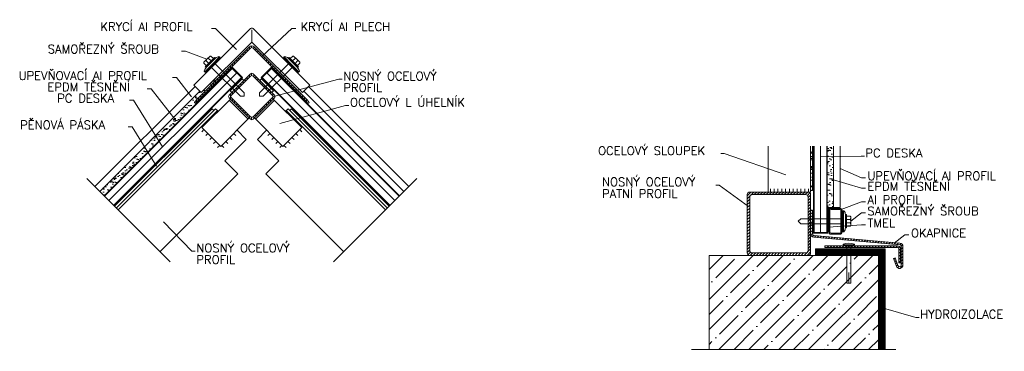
# Model space of a CAD drawing. Header units: millimetres. Extents: x -485339 to 350584, y -1189934 to 0.
# Tile 18 of 178: x -155662 to -155080, y -1115259 to -1115063. Entities that reach past the tile are written whole.
import ezdxf

# ---------------------------------------------------------------- set-up
doc = ezdxf.new("R2010")
doc.units = ezdxf.units.MM
doc.header["$LTSCALE"] = 10
doc.linetypes.add('ACAD_ISO03W100', pattern=[30, 12, -18])
for name, color, linetype, lineweight in [('N_popis', 10, 'Continuous', 18), ('N_čáry_plné', 10, 'Continuous', 18), ('St_popis', 250, 'Continuous', 18), ('St_čáry_plné', 250, 'Continuous', 18)]:
    doc.layers.add(name, color=color, linetype=linetype, lineweight=lineweight)
doc.styles.get("Standard").update_dxf_attribs({"font": 'simplex.shx', "width": 0.8})
pattern_1 = [(45, (-156474.7263, -1113567.0489), (-0.8838835, 0.8838835), [])]

msp = doc.modelspace()

# ---------------------------------------------------------------- hatches: boundary and pattern name
at = {"layer": 'N_čáry_plné'}
h = msp.add_hatch(dxfattribs=at)
h.set_pattern_fill('ANSI31', color=256, scale=10, angle=45, style=0)
h.set_pattern_definition([(90, (-156633.4362, -1114009.2269), (-1.25, 2e-16), [])])
h.paths.add_polyline_path([(-155523.81, -1115094.78, 0.414214), (-155525.22, -1115094.78), (-155537.95, -1115107.51, 0.414214), (-155537.95, -1115108.92), (-155525.22, -1115121.65, 0.414214), (-155523.81, -1115121.65), (-155511.08, -1115108.92, 0.414214), (-155511.08, -1115107.51)])
h.paths.add_polyline_path([(-155512.5, -1115107.51, -0.414214), (-155512.5, -1115108.92), (-155523.81, -1115120.24, -0.414214), (-155525.22, -1115120.24), (-155536.54, -1115108.92, -0.414214), (-155536.54, -1115107.51), (-155525.22, -1115096.2, -0.414214), (-155523.81, -1115096.2)], flags=16)
h.paths.add_polyline_path([(-155492.59, -1115110.84), (-155491.53, -1115112.36), (-155490.71, -1115111.79), (-155491.82, -1115110.2), (-155523.1, -1115078.92, 0.414214), (-155525.93, -1115078.92), (-155557.21, -1115110.2), (-155558.32, -1115111.79), (-155557.51, -1115112.36), (-155556.44, -1115110.84), (-155525.22, -1115079.63, -0.414214), (-155523.81, -1115079.63)])
h = msp.add_hatch(dxfattribs=at)
h.set_pattern_fill('AR-SAND', color=256, scale=2, angle=30, style=0)
h.set_pattern_definition([(67.5, (-155642.7293, -1112241.267), (-2.0359315, 3.2743633), [0, -3.04, 0, -3.4, 0, -3.25]), (37.5, (-155642.7293, -1112241.267), (0.243197, 6.657877), [0, -1.64, 0, -2.74, 0, -1.05]), (357.5, (-155644.8597, -1112242.497), (5.388193, 3.1239436), [0, -1, 0, -3.6, 0, -4.7]), (347.5, (-155644.86, -1112242.497), (4.329088, 4.526305), [0, -0.5, 0, -2.36, 0, -2.7])])
h.paths.add_polyline_path([(-155542.11, -1115097.22), (-155542.47, -1115096.87), (-155556.44, -1115110.84), (-155557.51, -1115112.36), (-155558.32, -1115111.79), (-155557.21, -1115110.2), (-155543.17, -1115096.16), (-155543.88, -1115095.45), (-155554.36, -1115105.93), (-155555.15, -1115105.14), (-155581.39, -1115131.38), (-155579.44, -1115134.55)])
h.paths.add_polyline_path([(-155579.44, -1115134.55), (-155581.39, -1115131.38), (-155587.98, -1115137.96), (-155586.02, -1115141.13)])
h.paths.add_polyline_path([(-155586.02, -1115141.13), (-155587.98, -1115137.96), (-155614.32, -1115164.31), (-155611.76, -1115166.87)])
h = msp.add_hatch(dxfattribs=at)
h.set_pattern_fill('AR-SAND', color=256, scale=1.5, angle=10, style=0)
h.set_pattern_definition([(47.5, (-156474.7263, -1113567.049), (-0.5949387, 2.8299185), [0, -2.28, 0, -2.55, 0, -2.4375]), (17.5, (-156474.7263, -1113567.049), (1.879244, 4.629885), [0, -1.23, 0, -2.055, 0, -0.7875]), (337.5, (-156476.5433, -1113567.3693), (4.5987725, 0.8195072), [0, -0.75, 0, -2.7, 0, -3.525]), (327.5, (-156476.5433, -1113567.3693), (4.212075, 2.079525), [0, -0.375, 0, -1.77, 0, -2.025])])
h.paths.add_polyline_path([(-155193.46, -1115137.61), (-155194.46, -1115137.6), (-155194.46, -1115163.72), (-155193.46, -1115163.72)])
h = msp.add_hatch(dxfattribs=at)
h.set_pattern_fill('AR-SAND', color=256, scale=2, angle=30, style=0)
h.set_pattern_definition([(67.5, (-155525.445, -1112580.9423), (-2.0359315, 3.2743633), [0, -3.04, 0, -3.4, 0, -3.25]), (37.5, (-155525.445, -1112580.9423), (0.243197, 6.657877), [0, -1.64, 0, -2.74, 0, -1.05]), (357.5, (-155527.5756, -1112582.1723), (5.388193, 3.1239436), [0, -1, 0, -3.6, 0, -4.7]), (347.5, (-155527.5756, -1112582.1723), (4.329088, 4.526305), [0, -0.5, 0, -2.36, 0, -2.7])])
h.paths.add_polyline_path([(-155181.05, -1115137.6), (-155184.68, -1115137.6), (-155184.68, -1115143.84), (-155181.05, -1115143.78)])
h.paths.add_polyline_path([(-155181.05, -1115143.78), (-155184.68, -1115143.84), (-155184.68, -1115173.13), (-155183.86, -1115173.84), (-155181.05, -1115173.84)])
h = msp.add_hatch(dxfattribs=at)
h.set_pattern_fill('ANSI31', color=256, scale=10, style=0)
h.set_pattern_definition([(45, (-156475.2263, -1113564.7237), (-0.8838835, 0.8838835), [])])
h.paths.add_polyline_path([(-155192.55, -1115190.41, -0.388879), (-155193.46, -1115189.41), (-155193.46, -1115175.4), (-155194.46, -1115175.4), (-155194.46, -1115189.41, 0.388879), (-155192.64, -1115191.4), (-155181.55, -1115192.37), (-155181.55, -1115191.37)])
h.paths.add_polyline_path([(-155177.52, -1115191.72), (-155181.55, -1115191.37), (-155181.55, -1115192.37), (-155177.52, -1115192.73)])
h.paths.add_polyline_path([(-155177.52, -1115191.72), (-155177.52, -1115192.73), (-155141.88, -1115195.84, -0.388879), (-155140.96, -1115196.84), (-155140.96, -1115207.85, -0.8391), (-155142.9, -1115208.19), (-155144.58, -1115203.59), (-155145.52, -1115203.93), (-155143.84, -1115208.53, 0.8391), (-155139.96, -1115207.85), (-155139.96, -1115196.84, 0.388879), (-155141.79, -1115194.85)])
h = msp.add_hatch(dxfattribs=at)
h.set_pattern_fill('GRAVEL', color=256, scale=2.5, angle=10, style=0)
h.set_pattern_definition([(238.0128, (-156473.3878, -1113564.27431), (-15.789066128, -25.631140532), [0.33634, -33.29772]), (194.9697, (-156473.56597, -1113564.55958), (29.110118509, 7.6714437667), [0.57717, -57.1398125]), (142.5104, (-156474.12356, -1113564.70867), (29.395499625, -22.741034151), [0.40697, -40.29008]), (277.2737, (-156474.97521, -1113565.49348), (-6.220399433, 49.674507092), [0.525595, -52.033895]), (302.8337, (-156474.90867, -1113566.01485), (-17.519565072, 27.373617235), [0.5153875, -51.0234325]), (7.2737, (-156474.62922, -1113566.4479), (-49.674507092, -6.220399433), [0.525595, -52.033895]), (47.6942, (-156474.10786, -1113566.38136), (-27.6650697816, -30.2637391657), [0.6950725, -68.8121225]), (82.2553, (-156473.64002, -1113565.86731), (7.68351404, 57.2032649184), [0.65622, -64.9658025]), (131.4296, (-156473.55158, -1113565.21707), (-25.3397389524, 28.533272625), [0.527375, -52.2101825]), (185.2364, (-156473.90055, -1113564.82166), (27.516332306, 2.31332676), [0.60208, -29.5019075]), (232.3974, (-156474.500115, -1113564.87661), (-24.7689292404, -32.291642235), [0.77862, -77.0834375]), (148.8141, (-156472.53347, -1113565.08832), (-19.838864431, 11.733265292), [0.2657525, -26.30961]), (181.4692, (-156472.76082, -1113564.95071), (32.874492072, 0.71950679), [0.5055925, -50.0537775]), (235, (-156473.2663, -1113564.9637), (0.4341206, -2.4620201), [0.3535525, -3.18198]), (213.1986, (-156473.4907, -1113564.69862), (11.441854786, 7.09464413), [0.190395, -18.8490375]), (301.8014, (-156473.65, -1113564.80287), (-3.76438061, 6.95193841), [0.2692575, -13.193655]), (40.9638, (-156473.5081, -1113565.0317), (6.51781131, 6.22640535), [0.4373225, -14.1400575]), (171.5651, (-156473.1779, -1113564.745), (5.3581596, -1.59377437), [0.3162275, -7.5894675]), (26.3895, (-156475.07798, -1113565.05466), (23.31784107, 11.727245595), [0.443, -43.8571125]), (80.3462, (-156474.68114, -1113564.85776), (-5.072740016, -28.818698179), [0.3716525, -36.79352]), (303.1986, (-156473.2647, -1113564.2526), (-7.09464413, 11.441854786), [0.3807875, -18.658645]), (353.6105, (-156473.0562, -1113564.57124), (-25.922557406, 3.044834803), [0.443, -43.8571125]), (349.444, (-156474.80882, -1113566.5811), (-13.178340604, 2.753425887), [0.4272, -20.93281]), (304.7751, (-156474.38885, -1113566.65938), (-17.085404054, 24.911622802), [0.357945, -35.4366075]), (76.8014, (-156472.80596, -1113566.71028), (2.753439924, 13.178337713), [0.3807875, -18.658645]), (27.354, (-156472.71902, -1113566.33955), (-30.269777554, -15.491630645), [0.4190775, -41.48856]), (79.444, (-156474.01235, -1113566.923), (-2.753425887, -13.178340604), [0.2136, -21.14641]), (111.3099, (-156472.9537, -1113566.73633), (-4.19849566, 9.41395997), [0.127475, -12.6200725]), (175.9638, (-156473, -1113566.6176), (7.8201791, -1.15965303), [0.5153875, -9.792375]), (196.009, (-156473.51412, -1113566.5813), (24.186073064, 6.803222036), [0.477625, -47.2848075]), (313.6901, (-156473.46904, -1113565.2533), (-3.33026336, 4.48991665), [0.360555, -8.6533225]), (3.1572, (-156473.21999, -1113565.514), (42.722572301, 2.4559888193), [0.629485, -62.3189075]), (70.9454, (-156472.59146, -1113565.47933), (-6.80923432, -18.970618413), [0.25739, -25.481685]), (100, (-156472.5074, -1113565.236), (-2.8961398, 2.027899), [0.15, -2.35]), (130.2564, (-156473.57638, -1113566.51612), (12.886909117, -15.497662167), [0.34731, -34.3838]), (58.0128, (-156473.80082, -1113566.25106), (15.789066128, 25.631140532), [0.67268, -32.96138]), (10, (-156473.4445, -1113565.6805), (2.027899, 2.8961398), [0.65, -1.85]), (335.3048, (-156472.80436, -1113565.56764), (-27.659026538, 12.892954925), [0.395285, -39.133185]), (264.0546, (-156472.44522, -1113565.7328), (-0.72553728, -10.28219824), [0.364005, -17.83627]), (217.646, (-156472.48293, -1113566.09484), (-42.437150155, -32.868499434), [0.5926625, -58.673685]), (185.4261, (-156472.9522, -1113566.45683), (-32.4403715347, -3.1815594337), [0.6269975, -62.072685])])
h.paths.add_polyline_path([(-155192.68, -1115176.8), (-155193.46, -1115176.8), (-155193.46, -1115186.8), (-155192.68, -1115186.8)])
h = msp.add_hatch(dxfattribs=at)
h.set_pattern_fill('ANSI37', color=256, scale=2.5, angle=10, style=0)
h.set_pattern_definition([(55, (-156474.72634, -1113567.0489), (-0.255985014, 0.179242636), []), (145, (-156474.72634, -1113567.0489), (-0.179242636, -0.255985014), [])])
h.paths.add_polyline_path([(-155183.58, -1115175.01, -0.414214), (-155183.08, -1115174.51), (-155184.68, -1115173.13), (-155184.68, -1115179.59), (-155184.35, -1115179.59), (-155184.35, -1115180.47), (-155183.58, -1115180.47)])
h.paths.add_polyline_path([(-155183.58, -1115180.47), (-155184.35, -1115180.47), (-155184.35, -1115183.47), (-155183.58, -1115183.47)])
h.paths.add_polyline_path([(-155183.58, -1115183.47), (-155184.35, -1115183.47), (-155184.35, -1115187.92), (-155183.58, -1115187.92)])
h = msp.add_hatch(dxfattribs=at)
h.set_pattern_fill('ANSI31', color=256, scale=10, style=0)
h.set_pattern_definition(pattern_1)
h.paths.add_polyline_path([(-155176.08, -1115189.01), (-155176.08, -1115175.01, 0.414214), (-155176.58, -1115174.51), (-155183.08, -1115174.51, 0.414214), (-155183.58, -1115175.01), (-155183.58, -1115180.47), (-155183.08, -1115180.47), (-155183.08, -1115175.51, -0.414214), (-155182.58, -1115175.01), (-155177.08, -1115175.01, -0.414214), (-155176.58, -1115175.51), (-155176.58, -1115188.51, -0.414214), (-155177.08, -1115189.01), (-155182.58, -1115189.01, -0.414214), (-155183.08, -1115188.51), (-155183.08, -1115183.47), (-155183.58, -1115183.47), (-155183.58, -1115189.01, 0.414214), (-155183.08, -1115189.51), (-155176.58, -1115189.51, 0.414214)])
h = msp.add_hatch(dxfattribs=at)
h.set_pattern_fill('ANSI31', color=256, scale=10, style=0)
h.set_pattern_definition(pattern_1)
h.paths.add_polyline_path([(-155143.17, -1115196.45), (-155170.66, -1115196.45), (-155170.66, -1115197.45), (-155143.17, -1115197.45, -0.414214), (-155142.42, -1115198.2), (-155142.42, -1115206.57), (-155141.42, -1115206.57), (-155141.42, -1115198.2, 0.414214)])
h.paths.add_polyline_path([(-155170.66, -1115196.45), (-155173.16, -1115196.45), (-155173.16, -1115197.45), (-155170.66, -1115197.45)])
h.paths.add_polyline_path([(-155173.16, -1115196.45), (-155177.02, -1115196.45), (-155177.02, -1115197.45), (-155173.16, -1115197.45)])
h.paths.add_polyline_path([(-155177.02, -1115196.45), (-155181.05, -1115196.45), (-155181.05, -1115197.45), (-155177.02, -1115197.45)])
h.paths.add_polyline_path([(-155181.05, -1115196.45), (-155186.02, -1115196.45), (-155186.02, -1115197.45), (-155181.05, -1115197.45)])
at = {"layer": 'St_čáry_plné'}
h = msp.add_hatch(dxfattribs=at)
h.set_pattern_fill('ANSI31', color=256, scale=10, style=0)
h.set_pattern_definition(pattern_1)
h.paths.add_polyline_path([(-155194.46, -1115200.7), (-155194.46, -1115166.2, 0.397148), (-155195.88, -1115164.71), (-155195.96, -1115164.7), (-155230.46, -1115164.7, 0.414214), (-155231.96, -1115166.2), (-155231.96, -1115200.7, 0.414214), (-155230.46, -1115202.2), (-155195.96, -1115202.2, 0.414214)])
h.paths.add_polyline_path([(-155228.96, -1115200.7, -0.414214), (-155230.46, -1115199.2), (-155230.46, -1115167.7, -0.414214), (-155228.96, -1115166.2), (-155197.46, -1115166.2, -0.414214), (-155195.96, -1115167.7), (-155195.96, -1115199.2, -0.414214), (-155197.46, -1115200.7)], flags=16)
h = msp.add_hatch(dxfattribs=at)
h.set_pattern_fill('ANSI35', color=256, scale=50, style=0)
h.set_pattern_definition([(45, (-156474.726, -1113567.049), (-8.838835, 8.838835), []), (45, (-156465.888, -1113567.049), (-8.838835, 8.838835), [15.625, -3.125, 0, -3.125])])
h.paths.add_polyline_path([(-155254.46, -1115202.2), (-155254.46, -1115257.84), (-155154.46, -1115257.84), (-155154.46, -1115202.2)])

# ---------------------------------------------------------------- linework, layer by layer
at = {"layer": 'N_popis'}
for p, q in [((-155548.37, -1115068.05), (-155546, -1115068.05)), ((-155546, -1115068.05), (-155533.52, -1115080.41)), ((-155500.92, -1115068.05), (-155518.44, -1115084.29)), ((-155498.55, -1115068.05), (-155500.92, -1115068.05)), ((-155566.08, -1115081.34), (-155563.71, -1115081.34)), ((-155563.71, -1115081.34), (-155551.05, -1115086.16)), ((-155571.31, -1115097.01), (-155568.93, -1115097.01)), ((-155568.93, -1115097.01), (-155560.25, -1115108.34)), ((-155586.27, -1115103.69), (-155583.9, -1115103.69)), ((-155583.9, -1115103.69), (-155569.23, -1115122.68)), ((-155596.7, -1115110.36), (-155594.33, -1115110.36)), ((-155594.33, -1115110.36), (-155577.28, -1115138.05)), ((-155597.65, -1115126.11), (-155595.27, -1115126.11)), ((-155595.27, -1115126.11), (-155580.89, -1115149.46)), ((-155188.66, -1115143.9), (-155164.7, -1115143.5)), ((-155164.7, -1115143.5), (-155162.73, -1115143.5)), ((-155164.43, -1115156.24), (-155177.02, -1115150.81)), ((-155164.43, -1115162.48), (-155182.92, -1115156.93)), ((-155162.05, -1115156.24), (-155164.43, -1115156.24)), ((-155162.05, -1115162.48), (-155164.43, -1115162.48)), ((-155164.43, -1115170.39), (-155176.43, -1115174.96)), ((-155162.05, -1115170.39), (-155164.43, -1115170.39)), ((-155164.43, -1115177.08), (-155170.77, -1115181.93)), ((-155162.05, -1115177.08), (-155164.43, -1115177.08)), ((-155164.43, -1115184.17), (-155183.92, -1115185.42)), ((-155162.05, -1115184.17), (-155164.43, -1115184.17)), ((-155138.75, -1115190.06), (-155145.09, -1115194.91)), ((-155136.37, -1115190.06), (-155138.75, -1115190.06)), ((-155152.8, -1115233.03), (-155132.36, -1115238.77)), ((-155132.36, -1115238.77), (-155130.39, -1115238.77))]:
    msp.add_line(p, q, dxfattribs=at)
at = {"layer": 'N_čáry_plné'}
for p, q in [((-155525.22, -1115068.09), (-155558.71, -1115101.58)), ((-155524.52, -1115076.09), (-155524.52, -1115068.8)), ((-155523.81, -1115068.09), (-155490.32, -1115101.58)), ((-155525.93, -1115078.92), (-155557.21, -1115110.2)), ((-155524.52, -1115076.09), (-155554.36, -1115105.93)), ((-155524.52, -1115076.09), (-155494.67, -1115105.93)), ((-155523.1, -1115078.92), (-155491.82, -1115110.2)), ((-155525.22, -1115079.63), (-155556.44, -1115110.84)), ((-155549.22, -1115084.33), (-155551.05, -1115086.16)), ((-155550.04, -1115085.68), (-155549.99, -1115085.11)), ((-155546.49, -1115085.17), (-155549.27, -1115087.95)), ((-155549.22, -1115084.33), (-155548.65, -1115084.33)), ((-155547.15, -1115085.83), (-155548.65, -1115084.33)), ((-155543.6, -1115084.86), (-155547.98, -1115089.24)), ((-155546.03, -1115085.63), (-155546.49, -1115085.17)), ((-155543.6, -1115084.86), (-155543.92, -1115084.54)), ((-155543.25, -1115085.21), (-155543.6, -1115084.86)), ((-155523.81, -1115079.63), (-155492.59, -1115110.84)), ((-155505.78, -1115085.21), (-155505.44, -1115084.86)), ((-155505.44, -1115084.86), (-155505.12, -1115084.54)), ((-155505.44, -1115084.86), (-155501.06, -1115089.24)), ((-155503, -1115085.63), (-155502.54, -1115085.17)), ((-155502.54, -1115085.17), (-155499.77, -1115087.95)), ((-155501.88, -1115085.83), (-155500.38, -1115084.33)), ((-155499.82, -1115084.33), (-155500.38, -1115084.33)), ((-155499.82, -1115084.33), (-155497.98, -1115086.16)), ((-155498.99, -1115085.68), (-155499.04, -1115085.11)), ((-155552.88, -1115088), (-155551.05, -1115086.16)), ((-155552.88, -1115088), (-155552.88, -1115088.56)), ((-155551.38, -1115090.06), (-155552.88, -1115088.56)), ((-155552.36, -1115093.62), (-155547.98, -1115089.24)), ((-155551.53, -1115087.18), (-155552.11, -1115087.22)), ((-155552.04, -1115090.72), (-155549.27, -1115087.95)), ((-155551.58, -1115091.18), (-155552.04, -1115090.72)), ((-155547.63, -1115089.59), (-155552.01, -1115093.97)), ((-155551.58, -1115091.18), (-155548.81, -1115088.41)), ((-155551.53, -1115087.18), (-155551.39, -1115086.51)), ((-155550.01, -1115088.7), (-155551.53, -1115087.18)), ((-155548.81, -1115088.41), (-155551.13, -1115090.73)), ((-155550.04, -1115085.68), (-155550.71, -1115085.82)), ((-155548.52, -1115087.2), (-155550.04, -1115085.68)), ((-155548.81, -1115088.41), (-155546.03, -1115085.63)), ((-155547.63, -1115089.59), (-155543.25, -1115085.21)), ((-155541.25, -1115096.01), (-155536.11, -1115090.91)), ((-155536.11, -1115090.91), (-155529.98, -1115097.06)), ((-155512.92, -1115090.91), (-155519.06, -1115097.06)), ((-155507.79, -1115096.01), (-155512.92, -1115090.91)), ((-155501.41, -1115089.59), (-155505.78, -1115085.21)), ((-155500.23, -1115088.41), (-155503, -1115085.63)), ((-155501.41, -1115089.59), (-155497.03, -1115093.97)), ((-155496.68, -1115093.62), (-155501.06, -1115089.24)), ((-155500.51, -1115087.2), (-155498.99, -1115085.68)), ((-155497.45, -1115091.18), (-155500.23, -1115088.41)), ((-155500.23, -1115088.41), (-155497.9, -1115090.73)), ((-155496.99, -1115090.72), (-155499.77, -1115087.95)), ((-155499.02, -1115088.7), (-155497.5, -1115087.18)), ((-155498.99, -1115085.68), (-155498.33, -1115085.82)), ((-155496.15, -1115088), (-155497.98, -1115086.16)), ((-155497.65, -1115090.06), (-155496.15, -1115088.56)), ((-155497.5, -1115087.18), (-155497.64, -1115086.51)), ((-155497.5, -1115087.18), (-155496.93, -1115087.22)), ((-155497.45, -1115091.18), (-155496.99, -1115090.72)), ((-155496.15, -1115088), (-155496.15, -1115088.56)), ((-155536.29, -1115091.4), (-155611.76, -1115166.87)), ((-155536.12, -1115091.58), (-155611.58, -1115167.05)), ((-155533.47, -1115094.23), (-155608.93, -1115169.7)), ((-155552.36, -1115093.62), (-155552.68, -1115093.3)), ((-155552.01, -1115093.97), (-155552.36, -1115093.62)), ((-155536.29, -1115091.4), (-155530.46, -1115097.24)), ((-155512.74, -1115091.4), (-155518.57, -1115097.24)), ((-155515.57, -1115094.23), (-155440.1, -1115169.7)), ((-155512.91, -1115091.58), (-155437.45, -1115167.05)), ((-155512.74, -1115091.4), (-155437.27, -1115166.87)), ((-155497.03, -1115093.97), (-155496.68, -1115093.62)), ((-155496.68, -1115093.62), (-155496.36, -1115093.3)), ((-155558, -1115102.29), (-155617.17, -1115161.46)), ((-155530.64, -1115097.06), (-155606.1, -1115172.53)), ((-155530.46, -1115097.24), (-155605.93, -1115172.7)), ((-155558.71, -1115101.58), (-155554.36, -1115105.93)), ((-155530.3, -1115097.73), (-155537.37, -1115104.8)), ((-155529.98, -1115097.06), (-155534.68, -1115101.81)), ((-155530.3, -1115097.73), (-155529.23, -1115098.79)), ((-155518.74, -1115097.73), (-155519.8, -1115098.79)), ((-155519.06, -1115097.06), (-155514.35, -1115101.81)), ((-155518.74, -1115097.73), (-155511.67, -1115104.8)), ((-155518.57, -1115097.24), (-155443.1, -1115172.7)), ((-155518.39, -1115097.06), (-155442.93, -1115172.53)), ((-155490.32, -1115101.58), (-155494.67, -1115105.93)), ((-155491.03, -1115102.29), (-155431.86, -1115161.46)), ((-155555.15, -1115105.14), (-155614.32, -1115164.31)), ((-155537.37, -1115104.8), (-155536.31, -1115105.86)), ((-155511.67, -1115104.8), (-155512.73, -1115105.86)), ((-155493.88, -1115105.14), (-155434.71, -1115164.31)), ((-155557.21, -1115110.2), (-155558.32, -1115111.79)), ((-155557.51, -1115112.36), (-155558.32, -1115111.79)), ((-155556.44, -1115110.84), (-155557.51, -1115112.36)), ((-155492.59, -1115110.84), (-155491.53, -1115112.36)), ((-155491.82, -1115110.2), (-155490.71, -1115111.79)), ((-155491.53, -1115112.36), (-155490.71, -1115111.79)), ((-155605.6, -1115173.04), (-155548.01, -1115115.45)), ((-155604.54, -1115174.1), (-155545.89, -1115115.45)), ((-155603.48, -1115175.16), (-155544.83, -1115116.51)), ((-155548.01, -1115115.45), (-155546.95, -1115116.51)), ((-155545.89, -1115115.45), (-155544.38, -1115116.96)), ((-155503.14, -1115115.45), (-155504.65, -1115116.96)), ((-155445.56, -1115175.16), (-155504.2, -1115116.51)), ((-155444.5, -1115174.1), (-155503.14, -1115115.45)), ((-155501.02, -1115115.45), (-155502.08, -1115116.51)), ((-155443.43, -1115173.04), (-155501.02, -1115115.45)), ((-155193.46, -1115137.61), (-155193.46, -1115163.72)), ((-155192.68, -1115137.6), (-155192.68, -1115188.57)), ((-155192.46, -1115137.6), (-155192.46, -1115188.57)), ((-155188.68, -1115137.6), (-155188.68, -1115188.57)), ((-155184.89, -1115137.6), (-155184.89, -1115188.57)), ((-155184.68, -1115137.6), (-155184.68, -1115188.57)), ((-155181.05, -1115173.84), (-155181.05, -1115137.6)), ((-155177.02, -1115173.84), (-155177.02, -1115137.6)), ((-155193.46, -1115163.72), (-155194.46, -1115163.72)), ((-155194.46, -1115175.4), (-155194.46, -1115189.41)), ((-155194.46, -1115175.4), (-155193.46, -1115175.4)), ((-155193.46, -1115175.4), (-155193.46, -1115189.41)), ((-155193.46, -1115176.8), (-155192.68, -1115176.8)), ((-155183.08, -1115174.51), (-155184.68, -1115173.13)), ((-155177.02, -1115173.84), (-155183.86, -1115173.84)), ((-155183.58, -1115175.01), (-155183.58, -1115189.01)), ((-155176.58, -1115174.51), (-155183.08, -1115174.51)), ((-155183.08, -1115175.51), (-155183.08, -1115188.51)), ((-155177.08, -1115175.01), (-155182.58, -1115175.01)), ((-155176.58, -1115188.51), (-155176.58, -1115175.51)), ((-155176.08, -1115189.01), (-155176.08, -1115175.01)), ((-155175.61, -1115181.93), (-155175.61, -1115175.74)), ((-155175.61, -1115175.74), (-155175.12, -1115175.74)), ((-155175.12, -1115175.74), (-155175.12, -1115181.93)), ((-155175.12, -1115175.74), (-155174.67, -1115175.74)), ((-155173.95, -1115178), (-155173.3, -1115178)), ((-155173.95, -1115178), (-155173.95, -1115181.93)), ((-155173.3, -1115178), (-155173.3, -1115181.93)), ((-155184.35, -1115179.59), (-155184.68, -1115179.59)), ((-155184.35, -1115179.59), (-155184.35, -1115189.1)), ((-155175.61, -1115181.93), (-155175.61, -1115188.12)), ((-155175.12, -1115188.12), (-155175.12, -1115181.93)), ((-155173.95, -1115181.93), (-155173.95, -1115178.64)), ((-155173.95, -1115181.93), (-155173.95, -1115185.86)), ((-155173.3, -1115178.94), (-155171.17, -1115178.94)), ((-155173.3, -1115180.87), (-155171.15, -1115180.87)), ((-155173.3, -1115185.86), (-155173.3, -1115181.93)), ((-155173.3, -1115182.99), (-155171.15, -1115182.99)), ((-155170.77, -1115179.34), (-155171.17, -1115178.94)), ((-155171.15, -1115180.87), (-155170.77, -1115180.43)), ((-155171.15, -1115180.87), (-155170.77, -1115181.44)), ((-155171.15, -1115182.99), (-155170.77, -1115182.41)), ((-155171.15, -1115182.99), (-155170.77, -1115183.43)), ((-155170.77, -1115179.34), (-155170.77, -1115181.93)), ((-155170.77, -1115184.52), (-155170.77, -1115181.93)), ((-155192.68, -1115186.8), (-155193.46, -1115186.8)), ((-155192.96, -1115189.1), (-155192.96, -1115186.96)), ((-155184.35, -1115189.1), (-155192.96, -1115189.1)), ((-155192.68, -1115188.57), (-155184.68, -1115188.57)), ((-155183.58, -1115187.92), (-155184.35, -1115187.92)), ((-155183.08, -1115189.51), (-155176.58, -1115189.51)), ((-155182.58, -1115189.01), (-155177.08, -1115189.01)), ((-155175.61, -1115188.12), (-155175.12, -1115188.12)), ((-155175.12, -1115188.12), (-155174.67, -1115188.12)), ((-155173.95, -1115185.86), (-155173.3, -1115185.86)), ((-155173.3, -1115184.92), (-155171.17, -1115184.92)), ((-155170.77, -1115184.52), (-155171.17, -1115184.92)), ((-155192.64, -1115191.4), (-155141.88, -1115195.84)), ((-155192.55, -1115190.41), (-155141.79, -1115194.85)), ((-155175.29, -1115195.55), (-155175.29, -1115195.92)), ((-155191.66, -1115198.2), (-155150.46, -1115198.2)), ((-155186.02, -1115196.45), (-155143.17, -1115196.45)), ((-155186.02, -1115196.45), (-155186.02, -1115197.45)), ((-155186.02, -1115197.45), (-155143.17, -1115197.45)), ((-155168.53, -1115195.92), (-155175.29, -1115195.92)), ((-155152.46, -1115257.84), (-155152.46, -1115200.2)), ((-155150.46, -1115257.84), (-155150.46, -1115198.2)), ((-155142.42, -1115206.57), (-155142.42, -1115198.2)), ((-155141.42, -1115206.57), (-155141.42, -1115198.2)), ((-155140.96, -1115207.85), (-155140.96, -1115196.84)), ((-155139.96, -1115196.84), (-155139.96, -1115207.85)), ((-155145.52, -1115203.93), (-155144.58, -1115203.59)), ((-155143.84, -1115208.53), (-155145.52, -1115203.93)), ((-155144.58, -1115203.59), (-155142.9, -1115208.19)), ((-155142.42, -1115206.57), (-155141.42, -1115206.57)), ((-155171.91, -1115218.49), (-155171.91, -1115212.31)), ((-155170.66, -1115218.49), (-155173.16, -1115218.49))]:
    msp.add_line(p, q, dxfattribs=at)
at = {"layer": 'N_čáry_plné', "linetype": 'ACAD_ISO03W100', "ltscale": 0.3}
for p, q in [((-155548.34, -1115091), (-155531.25, -1115108.09)), ((-155546.22, -1115088.88), (-155529.13, -1115105.97)), ((-155502.82, -1115088.88), (-155519.91, -1115105.97)), ((-155500.69, -1115091), (-155517.79, -1115108.09)), ((-155176.18, -1115180.47), (-155200.35, -1115180.47)), ((-155176.18, -1115183.47), (-155200.35, -1115183.47)), ((-155173.16, -1115196.29), (-155173.16, -1115218.49)), ((-155170.66, -1115196.29), (-155170.66, -1115218.49))]:
    msp.add_line(p, q, dxfattribs=at)
at = {"layer": 'N_čáry_plné', "linetype": 'ACAD_ISO03W100', "ltscale": 0.5}
for p, q in [((-155529.13, -1115108.09), (-155531.25, -1115108.09)), ((-155529.13, -1115108.09), (-155529.13, -1115105.97)), ((-155519.91, -1115108.09), (-155519.91, -1115105.97)), ((-155519.91, -1115108.09), (-155517.79, -1115108.09)), ((-155201.85, -1115181.97), (-155200.35, -1115180.47)), ((-155201.85, -1115181.97), (-155200.35, -1115183.47))]:
    msp.add_line(p, q, dxfattribs=at)
at = {"layer": 'N_čáry_plné'}
for points in [[(-155523.81, -1115121.65), (-155511.08, -1115108.92, 0.414214), (-155511.08, -1115107.51), (-155523.81, -1115094.78, 0.414214), (-155525.22, -1115094.78), (-155537.95, -1115107.51, 0.414214), (-155537.95, -1115108.92), (-155525.22, -1115121.65, 0.414214)], [(-155523.81, -1115120.24), (-155512.5, -1115108.92, 0.414214), (-155512.5, -1115107.51), (-155523.81, -1115096.2, 0.414214), (-155525.22, -1115096.2), (-155536.54, -1115107.51, 0.414214), (-155536.54, -1115108.92), (-155525.22, -1115120.24, 0.414214)]]:
    msp.add_lwpolyline(points, format="xyb", close=True, dxfattribs=at)
at = {"layer": 'N_čáry_plné', "linetype": 'ACAD_ISO03W100', "ltscale": 0.1, "const_width": 2}
msp.add_lwpolyline([(-155191.66, -1115199.2), (-155151.46, -1115199.2), (-155151.46, -1115257.84)], dxfattribs=at)
at = {"layer": 'N_čáry_plné', "linetype": 'ACAD_ISO03W100', "ltscale": 0.15, "const_width": 2}
msp.add_lwpolyline([(-155191.66, -1115201.2), (-155153.46, -1115201.2), (-155153.46, -1115257.84)], dxfattribs=at)
at = {"layer": 'N_čáry_plné'}
for centre, radius, start, end in [((-155524.52, -1115068.8), 1, 45, 135), ((-155524.52, -1115080.33), 2, 45, 135), ((-155524.52, -1115080.33), 1, 45, 135), ((-155543, -1115088.9), 4.46, 101.89171, 132.82967), ((-155506.03, -1115088.9), 4.46, 47.17033, 78.10829), ((-155548.31, -1115094.22), 4.46, 137.17033, 168.10829), ((-155500.72, -1115094.22), 4.46, 11.89171, 42.82967), ((-155183.08, -1115175.01), 0.5, 90, 180), ((-155182.58, -1115175.51), 0.5, 90, 180), ((-155177.08, -1115175.51), 0.5, 0, 90), ((-155176.58, -1115175.01), 0.5, 0, 90), ((-155178.4, -1115178.17), 4.46, 2.17033, 33.10829), ((-155192.46, -1115189.41), 2, 180, 265), ((-155192.46, -1115189.41), 1, 180, 265), ((-155183.08, -1115189.01), 0.5, 180, 270), ((-155182.58, -1115188.51), 0.5, 180, 270), ((-155177.08, -1115188.51), 0.5, 270, 0), ((-155176.58, -1115189.01), 0.5, 270, 0), ((-155178.4, -1115185.69), 4.46, 326.89171, 357.82967), ((-155171.91, -1115205.16), 10.18, 70.63688, 109.36312), ((-155141.96, -1115196.84), 2, 0, 85), ((-155143.17, -1115198.2), 1.75, 0, 90), ((-155143.17, -1115198.2), 0.75, 0, 90), ((-155141.96, -1115196.84), 1, 0, 85), ((-155141.96, -1115207.85), 2, 200, 0), ((-155141.96, -1115207.85), 1, 200, 0)]:
    msp.add_arc(centre, radius, start, end, dxfattribs=at)
at = {"layer": 'St_popis'}
for p, q in [((-155511.79, -1115108.22), (-155473.04, -1115098.06)), ((-155473.04, -1115098.06), (-155471.07, -1115098.06)), ((-155507.96, -1115124.24), (-155469.15, -1115113.53)), ((-155469.15, -1115113.53), (-155467.18, -1115113.53)), ((-155245.56, -1115141.9), (-155247.52, -1115141.9)), ((-155209.07, -1115154.52), (-155245.56, -1115141.9)), ((-155248.48, -1115160.56), (-155250.44, -1115160.56)), ((-155231.21, -1115173.18), (-155248.48, -1115160.56)), ((-155576.62, -1115182.22), (-155559.86, -1115199.65)), ((-155559.86, -1115199.65), (-155557.9, -1115199.65))]:
    msp.add_line(p, q, dxfattribs=at)
at = {"layer": 'St_čáry_plné'}
for p, q in [((-155554.05, -1115126.63), (-155537.15, -1115109.73)), ((-155537.91, -1115110.49), (-155526.76, -1115121.64)), ((-155511.12, -1115110.49), (-155522.28, -1115121.64)), ((-155494.98, -1115126.63), (-155511.88, -1115109.73)), ((-155542.9, -1115137.78), (-155526, -1115120.88)), ((-155506.13, -1115137.78), (-155523.04, -1115120.88)), ((-155554.13, -1115129.01), (-155552.9, -1115127.78)), ((-155554.05, -1115126.63), (-155542.9, -1115137.78)), ((-155551.78, -1115131.36), (-155550.55, -1115130.13)), ((-155534.03, -1115131.36), (-155535.25, -1115130.13)), ((-155533.23, -1115128.11), (-155527.79, -1115133.55)), ((-155515.81, -1115128.11), (-155521.24, -1115133.55)), ((-155515.01, -1115131.36), (-155513.78, -1115130.13)), ((-155494.98, -1115126.63), (-155506.13, -1115137.78)), ((-155497.26, -1115131.36), (-155498.48, -1115130.13)), ((-155494.9, -1115129.01), (-155496.13, -1115127.78)), ((-155549.42, -1115133.71), (-155548.2, -1115132.49)), ((-155547.07, -1115136.07), (-155545.85, -1115134.84)), ((-155544.72, -1115138.42), (-155543.49, -1115137.19)), ((-155541.09, -1115138.42), (-155542.31, -1115137.19)), ((-155540.49, -1115146.24), (-155527.79, -1115133.55)), ((-155538.73, -1115136.07), (-155539.96, -1115134.84)), ((-155536.38, -1115133.71), (-155537.61, -1115132.49)), ((-155508.55, -1115146.24), (-155521.24, -1115133.55)), ((-155512.65, -1115133.71), (-155511.43, -1115132.49)), ((-155510.3, -1115136.07), (-155509.07, -1115134.84)), ((-155507.95, -1115138.42), (-155506.72, -1115137.19)), ((-155504.32, -1115138.42), (-155505.54, -1115137.19)), ((-155501.96, -1115136.07), (-155503.19, -1115134.84)), ((-155499.61, -1115133.71), (-155500.83, -1115132.49)), ((-155219.46, -1115137.6), (-155219.46, -1115164.7)), ((-155194.46, -1115137.6), (-155194.46, -1115164.75)), ((-155540.49, -1115146.24), (-155532.78, -1115153.95)), ((-155508.55, -1115146.24), (-155516.26, -1115153.95)), ((-155578.73, -1115199.91), (-155532.78, -1115153.95)), ((-155470.3, -1115199.91), (-155516.26, -1115153.95)), ((-155572.69, -1115205.94), (-155621.93, -1115156.7)), ((-155476.34, -1115205.94), (-155427.1, -1115156.7)), ((-155218.27, -1115162.86), (-155218.27, -1115164.7)), ((-155216.02, -1115162.86), (-155216.02, -1115164.7)), ((-155213.76, -1115162.86), (-155213.76, -1115164.7)), ((-155211.51, -1115162.86), (-155211.51, -1115164.7)), ((-155209.25, -1115162.86), (-155209.25, -1115164.7)), ((-155207, -1115162.86), (-155207, -1115164.7)), ((-155204.74, -1115162.86), (-155204.74, -1115164.7)), ((-155202.49, -1115162.86), (-155202.49, -1115164.7)), ((-155200.23, -1115162.86), (-155200.23, -1115164.7)), ((-155197.97, -1115162.86), (-155197.97, -1115164.7)), ((-155194.46, -1115164.75), (-155195.96, -1115164.7)), ((-155195.72, -1115162.86), (-155195.72, -1115164.7)), ((-155168.53, -1115195.55), (-155168.53, -1115195.92)), ((-155191.66, -1115198.2), (-155191.66, -1115202.2)), ((-155191.66, -1115200.2), (-155152.46, -1115200.2)), ((-155254.46, -1115202.2), (-155154.46, -1115202.2)), ((-155254.46, -1115257.84), (-155254.46, -1115202.2)), ((-155154.46, -1115202.2), (-155154.46, -1115257.84)), ((-155144.1, -1115257.84), (-155264.8, -1115257.84)), ((-155150.46, -1115257.84), (-155154.46, -1115257.84))]:
    msp.add_line(p, q, dxfattribs=at)
for points in [[(-155230.46, -1115202.2), (-155195.96, -1115202.2, 0.414214), (-155194.46, -1115200.7), (-155194.46, -1115166.2, 0.414214), (-155195.96, -1115164.7), (-155230.46, -1115164.7, 0.414214), (-155231.96, -1115166.2), (-155231.96, -1115200.7, 0.414214)], [(-155228.96, -1115200.7), (-155197.46, -1115200.7, 0.414214), (-155195.96, -1115199.2), (-155195.96, -1115167.7, 0.414214), (-155197.46, -1115166.2), (-155228.96, -1115166.2, 0.414214), (-155230.46, -1115167.7), (-155230.46, -1115199.2, 0.414214)]]:
    msp.add_lwpolyline(points, format="xyb", close=True, dxfattribs=at)

# ---------------------------------------------------------------- texts
at = {"layer": 'N_popis'}
for s, p in [('KRYCÍ Al PROFIL', (-155613.96, -1115069.44)), ('KRYCÍ Al PLECH', (-155495.74, -1115069.44)), ('SAMOŘEZNÝ ŠROUB', (-155645.03, -1115082.72)), ('UPEVŇOVACÍ Al PROFIL', (-155662.3, -1115098.4)), ('EPDM TĚSNĚNÍ', (-155645.22, -1115105.07)), ('PC DESKA', (-155639.48, -1115111.74)), ('PĚNOVÁ PÁSKA', (-155661.35, -1115127.5)), ('PC DESKA', (-155162.11, -1115144.13)), ('UPEVŇOVACÍ Al PROFIL', (-155160.89, -1115157.62)), ('EPDM TĚSNĚNÍ', (-155160.89, -1115163.86)), ('Al PROFIL', (-155160.89, -1115171.77)), ('SAMOŘEZNÝ ŠROUB', (-155160.89, -1115178.46)), ('TMEL', (-155160.89, -1115185.55)), ('OKAPNICE', (-155135.21, -1115191.44)), ('HYDROIZOLACE', (-155129.77, -1115239.4))]:
    msp.add_text(s, height=5, dxfattribs=at).set_placement(p)
at = {"layer": 'St_popis'}
for s, p in [('NOSNÝ OCELOVÝ ', (-155470.45, -1115098.69)), ('PROFIL', (-155470.45, -1115105.53)), ('OCELOVÝ L ÚHELNÍK', (-155466.56, -1115114.16)), ('OCELOVÝ SLOUPEK', (-155319.98, -1115142.79)), ('NOSNÝ OCELOVÝ ', (-155317.65, -1115161.19)), ('PATNÍ PROFIL', (-155317.65, -1115168.15)), ('NOSNÝ OCELOVÝ ', (-155557.27, -1115200.27)), ('PROFIL', (-155557.27, -1115207.12))]:
    msp.add_text(s, height=5, dxfattribs=at).set_placement(p)

doc.saveas('drawing.dxf')
